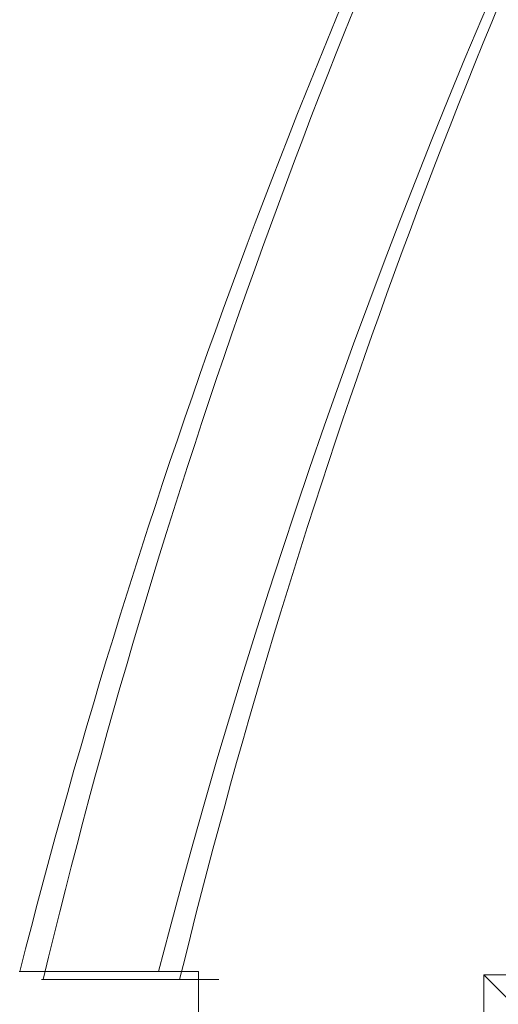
# Model space of a CAD drawing. Header units: millimetres. Extents: x 99250 to 122845, y -19292 to 18303.
# Tile 38 of 99: x 113565 to 114108, y 12141 to 13257. Entities that reach past the tile are written whole.
import ezdxf

# ---------------------------------------------------------------- set-up
doc = ezdxf.new("R2010")
doc.units = ezdxf.units.MM
doc.header["$MEASUREMENT"] = 0
doc.layers.add('IRISH HOUSE_HYD AIRPORT_DRAINAGE LAYOUT 1$0$GREY SCALE', color=8, linetype='Continuous')
doc.layers.add('IRISH HOUSE_HYD AIRPORT_DRAINAGE LAYOUT 1$0$GREYSCALE', color=8, linetype='Continuous', lineweight=0)
doc.layers.add('M-MEP-ELPR-EQUIP', color=6, linetype='Continuous', lineweight=20)

# ---------------------------------------------------------------- blocks, each defined once
blk = doc.blocks.new('IRISH HOUSE_HYD AIRPORT_DRAINAGE LAYOUT 1$0$FLOOR PLAN')
at = {"layer": 'IRISH HOUSE_HYD AIRPORT_DRAINAGE LAYOUT 1$0$GREYSCALE', "color": 8, "lineweight": 0, "ltscale": 0.25}
for p, q in [((13564.4, 12178.1), (13767.6, 12178.1)), ((13565.1, 12178.1), (13766.9, 12178.1)), ((13767.6, 12178.1), (13767.8, 9019.3)), ((13589.4, 12168.8), (13790.6, 12168.8))]:
    blk.add_line(p, q, dxfattribs=at)
at = {"layer": 'IRISH HOUSE_HYD AIRPORT_DRAINAGE LAYOUT 1$0$GREYSCALE', "color": 8, "lineweight": 0, "ltscale": 125}
for p, q in [((14987.7, 12174.4), (14091, 12174.4)), ((14091, 12174.4), (14091, 11277.5)), ((14091, 12174.4), (14987.7, 11277.5))]:
    blk.add_line(p, q, dxfattribs=at)
at = {"layer": 'IRISH HOUSE_HYD AIRPORT_DRAINAGE LAYOUT 1$0$GREYSCALE', "color": 8, "lineweight": 0}
for radius, start, end in [(7752.9, 141.70885, 166.51663), (7602.5, 141.77328, 166.24476)]:
    blk.add_arc((21130.7, 10361.1), radius, start, end, dxfattribs=at)
at = {"layer": 'IRISH HOUSE_HYD AIRPORT_DRAINAGE LAYOUT 1$0$GREYSCALE', "color": 8, "lineweight": 0, "ltscale": 0.25}
for centre, radius, start, end in [((21162.4, 10254.8), 7837, 141.32998, 165.79348), ((21207.4, 10240.1), 7731.9, 141.9568, 165.48374)]:
    blk.add_arc(centre, radius, start, end, dxfattribs=at)
blk = doc.blocks.new('IRISH HOUSE_HYD AIRPORT_DRAINAGE LAYOUT 1')
at = {"layer": 'IRISH HOUSE_HYD AIRPORT_DRAINAGE LAYOUT 1$0$GREY SCALE'}
blk.add_blockref('IRISH HOUSE_HYD AIRPORT_DRAINAGE LAYOUT 1$0$FLOOR PLAN', (0, 0), dxfattribs=at)

msp = doc.modelspace()

# ---------------------------------------------------------------- block references
at = {"layer": 'M-MEP-ELPR-EQUIP'}
msp.add_blockref('IRISH HOUSE_HYD AIRPORT_DRAINAGE LAYOUT 1', (100000, 0), dxfattribs=at)

doc.saveas('drawing.dxf')
